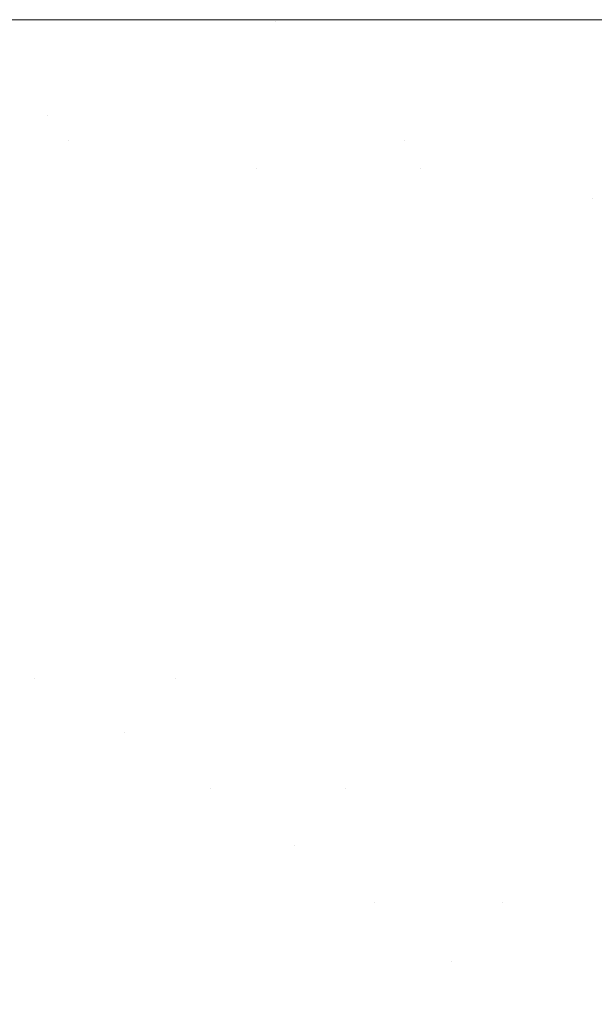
# Model space of a CAD drawing. Header units: centimetres. Extents: x -21.6 to 22.7, y 4.2 to 6.
# Tile 158 of 256: x -6.6676 to -6.6492, y 5.9686 to 6.0002. Entities that reach past the tile are written whole.
import ezdxf

# ---------------------------------------------------------------- set-up
doc = ezdxf.new("R2010")
doc.units = ezdxf.units.CM
doc.header["$LTSCALE"] = 2.54
doc.layers.add('Lucido design-1', color=7, linetype='Continuous')

# ---------------------------------------------------------------- blocks, each defined once
blk = doc.blocks.new('Gruppo-3-1')
at = {"color": 7, "linetype": 'Continuous', "lineweight": 9}
for points, invisible_edges in [([(22.630348, 6.000144, -2276.319046), (-21.503423, 6.000212, -2276.32217), (-21.503423, 6.000178, -2276.320608)], 9), ([(22.630348, 6.000144, -2276.319046), (22.630348, 6.000212, -2276.32217), (-21.503423, 6.000212, -2276.32217)], 8), ([(-21.503423, 6.000212, -2276.32217), (7.752862, 6.000212, -2276.52217), (-6.625937, 6.000212, -2276.52217)], 9), ([(-6.625937, 6.000212, -2276.52217), (-6.629512, 6.000212, -2276.522216), (-21.503423, 6.000212, -2276.32217)], 10), ([(7.752862, 6.000212, -2276.52217), (-21.503423, 6.000212, -2276.32217), (22.630348, 6.000212, -2276.32217)], 9), ([(-6.629512, 6.000212, -2276.522216), (-6.635174, 6.000212, -2276.522479), (-21.503423, 6.000212, -2276.32217)], 10), ([(-6.635174, 6.000212, -2276.522479), (-6.640844, 6.000212, -2276.522976), (-21.503423, 6.000212, -2276.32217)], 10), ([(-6.640844, 6.000212, -2276.522976), (-6.646521, 6.000212, -2276.523709), (-21.503423, 6.000212, -2276.32217)], 10), ([(-6.646521, 6.000212, -2276.523709), (-6.647999, 6.000212, -2276.523962), (-6.652204, 6.000212, -2276.524683), (-21.503423, 6.000212, -2276.32217)], 12), ([(-6.652204, 6.000212, -2276.524683), (-6.657892, 6.000212, -2276.5259), (-21.503423, 6.000212, -2276.32217)], 10), ([(-6.657892, 6.000212, -2276.5259), (-6.663583, 6.000212, -2276.527366), (-21.503423, 6.000212, -2276.32217)], 10), ([(-6.663583, 6.000212, -2276.527366), (-6.669275, 6.000212, -2276.529087), (-21.503423, 6.000212, -2276.32217)], 10), ([(-6.669275, 6.000212, -2276.529087), (-6.663583, 6.000212, -2276.527366), (-6.659433, 6.000163, -2276.529463), (-6.671754, 6.000163, -2276.533169)], 14), ([(-6.663583, 6.000212, -2276.527366), (-6.657892, 6.000212, -2276.5259), (-6.659433, 6.000163, -2276.529463)], 10), ([(-6.647658, 6.000163, -2276.527036), (-6.659433, 6.000163, -2276.529463), (-6.657892, 6.000212, -2276.5259), (-6.652204, 6.000212, -2276.524683)], 11), ([(-6.652204, 6.000212, -2276.524683), (-6.647999, 6.000212, -2276.523962), (-6.647658, 6.000163, -2276.527036)], 10), ([(-21.503423, 6.000178, -2276.320608), (-21.503423, 6.000117, -2276.317808), (22.630348, 6.000117, -2276.317808), (22.630348, 6.000144, -2276.319046)], 10), ([(22.630348, 5.999831, -2276.313454), (22.630348, 6.000117, -2276.317808), (-21.503423, 6.000117, -2276.317808), (-21.503423, 5.999994, -2276.315928)], 10), ([(-21.503423, 5.999994, -2276.315928), (-21.503423, 5.999831, -2276.313454), (22.630348, 5.999831, -2276.313454)], 10), ([(-6.659433, 6.000163, -2276.529463), (-6.658903, 6.000017, -2276.532517), (-6.671028, 6.000017, -2276.536164), (-6.671754, 6.000163, -2276.533169)], 15), ([(-6.670304, 5.999774, -2276.53915), (-6.671028, 6.000017, -2276.536164), (-6.658903, 6.000017, -2276.532517), (-6.658373, 5.999774, -2276.535562)], 15), ([(-6.647658, 6.000163, -2276.527036), (-6.647314, 6.000017, -2276.530129), (-6.658903, 6.000017, -2276.532517), (-6.659433, 6.000163, -2276.529463)], 15), ([(-6.658373, 5.999774, -2276.535562), (-6.658903, 6.000017, -2276.532517), (-6.647314, 6.000017, -2276.530129), (-6.646971, 5.999774, -2276.533212)], 15), ([(22.630348, 5.999356, -2276.309117), (22.630348, 5.999831, -2276.313454), (-21.503423, 5.999831, -2276.313454), (-21.503423, 5.999592, -2276.311268)], 10), ([(-21.503423, 5.999592, -2276.311268), (-21.503423, 5.999356, -2276.309117), (22.630348, 5.999356, -2276.309117)], 10), ([(-6.658373, 5.999774, -2276.535562), (-6.657847, 5.999434, -2276.538593), (-6.669583, 5.999434, -2276.542123), (-6.670304, 5.999774, -2276.53915)], 15), ([(-6.646971, 5.999774, -2276.533212), (-6.646629, 5.999434, -2276.536281), (-6.657847, 5.999434, -2276.538593), (-6.658373, 5.999774, -2276.535562)], 15), ([(22.630348, 5.998693, -2276.304805), (22.630348, 5.999356, -2276.309117), (-21.503423, 5.999356, -2276.309117), (-21.503423, 5.998976, -2276.306643)], 10), ([(-6.668867, 5.998999, -2276.545079), (-6.669583, 5.999434, -2276.542123), (-6.657847, 5.999434, -2276.538593), (-6.657323, 5.998999, -2276.541607)], 15), ([(-6.657323, 5.998999, -2276.541607), (-6.657847, 5.999434, -2276.538593), (-6.646629, 5.999434, -2276.536281), (-6.646289, 5.998999, -2276.539333)], 15), ([(-21.503423, 5.998976, -2276.306643), (-21.503423, 5.998693, -2276.304805), (22.630348, 5.998693, -2276.304805)], 10), ([(-6.657323, 5.998999, -2276.541607), (-6.656803, 5.99847, -2276.544598), (-6.668156, 5.99847, -2276.548013), (-6.668867, 5.998999, -2276.545079)], 15), ([(-6.646289, 5.998999, -2276.539333), (-6.645952, 5.99847, -2276.542362), (-6.656803, 5.99847, -2276.544598), (-6.657323, 5.998999, -2276.541607)], 15), ([(22.630348, 5.997842, -2276.300526), (22.630348, 5.998693, -2276.304805), (-21.503423, 5.998693, -2276.304805), (-21.503423, 5.998149, -2276.302069)], 10), ([(-6.679028, 5.997848, -2276.555616), (-6.67993, 5.99847, -2276.552787), (-6.668156, 5.99847, -2276.548013), (-6.667451, 5.997848, -2276.550922)], 15), ([(-6.667451, 5.997848, -2276.550922), (-6.668156, 5.99847, -2276.548013), (-6.656803, 5.99847, -2276.544598), (-6.656287, 5.997848, -2276.547564)], 15), ([(-6.656287, 5.997848, -2276.547564), (-6.656803, 5.99847, -2276.544598), (-6.645952, 5.99847, -2276.542362), (-6.645618, 5.997848, -2276.545365)], 15), ([(-21.503423, 5.998149, -2276.302069), (-21.503423, 5.997842, -2276.300526), (22.630348, 5.997842, -2276.300526)], 10), ([(22.630348, 5.997842, -2276.300526), (-21.503423, 5.997842, -2276.300526), (-21.503423, 5.996805, -2276.296288), (22.630348, 5.996805, -2276.296288)], 5), ([(-6.667451, 5.997848, -2276.550922), (-6.666753, 5.997135, -2276.553801), (-6.678136, 5.997135, -2276.558416), (-6.679028, 5.997848, -2276.555616)], 15), ([(-6.656287, 5.997848, -2276.547564), (-6.655777, 5.997135, -2276.550499), (-6.666753, 5.997135, -2276.553801), (-6.667451, 5.997848, -2276.550922)], 15), ([(-6.645618, 5.997848, -2276.545365), (-6.645287, 5.997135, -2276.548337), (-6.655777, 5.997135, -2276.550499), (-6.656287, 5.997848, -2276.547564)], 15), ([(-6.671614, 5.996334, -2276.558743), (-6.678136, 5.997135, -2276.558416), (-6.666753, 5.997135, -2276.553801)], 11), ([(-6.666753, 5.997135, -2276.553801), (-6.666063, 5.996334, -2276.556646), (-6.671614, 5.996334, -2276.558743)], 11), ([(-6.666063, 5.996334, -2276.556646), (-6.666753, 5.997135, -2276.553801), (-6.655777, 5.997135, -2276.550499), (-6.655273, 5.996334, -2276.553401)], 15), ([(-6.655273, 5.996334, -2276.553401), (-6.655777, 5.997135, -2276.550499), (-6.645287, 5.997135, -2276.548337), (-6.64496, 5.996334, -2276.551275)], 15), ([(22.630348, 5.995584, -2276.292099), (22.630348, 5.996805, -2276.296288), (-21.503423, 5.996805, -2276.296288), (-21.503423, 5.996312, -2276.294597)], 10), ([(-21.503423, 5.996312, -2276.294597), (-21.503423, 5.995584, -2276.292099), (22.630348, 5.995584, -2276.292099)], 10), ([(-6.671614, 5.996334, -2276.558743), (-6.666063, 5.996334, -2276.556646), (-6.665382, 5.995446, -2276.559455), (-6.670839, 5.995446, -2276.561516)], 15), ([(-6.660024, 5.995446, -2276.557712), (-6.666063, 5.996334, -2276.556646), (-6.655273, 5.996334, -2276.553401)], 11), ([(-6.660024, 5.995446, -2276.557712), (-6.665382, 5.995446, -2276.559455), (-6.666063, 5.996334, -2276.556646)], 11), ([(-6.655273, 5.996334, -2276.553401), (-6.654775, 5.995446, -2276.556265), (-6.660024, 5.995446, -2276.557712)], 11), ([(-6.64496, 5.996334, -2276.551275), (-6.644637, 5.995446, -2276.554175), (-6.654775, 5.995446, -2276.556265), (-6.655273, 5.996334, -2276.553401)], 15), ([(22.630348, 5.994181, -2276.287968), (22.630348, 5.995584, -2276.292099), (-21.503423, 5.995584, -2276.292099), (-21.503423, 5.994947, -2276.290225)], 10), ([(-6.670839, 5.995446, -2276.561516), (-6.665382, 5.995446, -2276.559455), (-6.664711, 5.994473, -2276.562223), (-6.670075, 5.994473, -2276.564249)], 15), ([(-6.659444, 5.994473, -2276.560509), (-6.664711, 5.994473, -2276.562223), (-6.665382, 5.995446, -2276.559455), (-6.660024, 5.995446, -2276.557712)], 15), ([(-6.660024, 5.995446, -2276.557712), (-6.654775, 5.995446, -2276.556265), (-6.654284, 5.994473, -2276.559087), (-6.659444, 5.994473, -2276.560509)], 15), ([(-6.649241, 5.994473, -2276.557935), (-6.654775, 5.995446, -2276.556265), (-6.644637, 5.995446, -2276.554175)], 11), ([(-6.649241, 5.994473, -2276.557935), (-6.654284, 5.994473, -2276.559087), (-6.654775, 5.995446, -2276.556265)], 11), ([(-6.644637, 5.995446, -2276.554175), (-6.644319, 5.994473, -2276.557033), (-6.649241, 5.994473, -2276.557935)], 11), ([(-21.503423, 5.994947, -2276.290225), (-21.503423, 5.994181, -2276.287968), (22.630348, 5.994181, -2276.287968)], 10), ([(-6.670075, 5.994473, -2276.564249), (-6.664711, 5.994473, -2276.562223), (-6.66405, 5.99342, -2276.564947), (-6.669323, 5.99342, -2276.566938)], 15), ([(-6.658873, 5.99342, -2276.563263), (-6.66405, 5.99342, -2276.564947), (-6.664711, 5.994473, -2276.562223), (-6.659444, 5.994473, -2276.560509)], 15), ([(-6.659444, 5.994473, -2276.560509), (-6.654284, 5.994473, -2276.559087), (-6.653801, 5.99342, -2276.561865), (-6.658873, 5.99342, -2276.563263)], 15), ([(-6.648844, 5.99342, -2276.560732), (-6.653801, 5.99342, -2276.561865), (-6.654284, 5.994473, -2276.559087), (-6.649241, 5.994473, -2276.557935)], 15), ([(-6.649241, 5.994473, -2276.557935), (-6.644319, 5.994473, -2276.557033), (-6.644006, 5.99342, -2276.559846), (-6.648844, 5.99342, -2276.560732)], 15), ([(22.630348, 5.9926, -2276.283902), (22.630348, 5.994181, -2276.287968), (-21.503423, 5.994181, -2276.287968), (-21.503423, 5.993397, -2276.285952)], 10), ([(-21.503423, 5.993397, -2276.285952), (-21.503423, 5.9926, -2276.283902), (22.630348, 5.9926, -2276.283902)], 10), ([(-6.668585, 5.992287, -2276.569582), (-6.669323, 5.99342, -2276.566938), (-6.66405, 5.99342, -2276.564947), (-6.663401, 5.992287, -2276.567625)], 15), ([(-6.658312, 5.992287, -2276.565969), (-6.663401, 5.992287, -2276.567625), (-6.66405, 5.99342, -2276.564947), (-6.658873, 5.99342, -2276.563263)], 15), ([(-6.658873, 5.99342, -2276.563263), (-6.653801, 5.99342, -2276.561865), (-6.653327, 5.992287, -2276.564594), (-6.658312, 5.992287, -2276.565969)], 15), ([(-6.648454, 5.992287, -2276.563481), (-6.653327, 5.992287, -2276.564594), (-6.653801, 5.99342, -2276.561865), (-6.648844, 5.99342, -2276.560732)], 15), ([(22.630348, 5.990843, -2276.279908), (22.630348, 5.9926, -2276.283902), (-21.503423, 5.9926, -2276.283902), (-21.503423, 5.99167, -2276.281789)], 10), ([(-6.663401, 5.992287, -2276.567625), (-6.662765, 5.991079, -2276.570252), (-6.66786, 5.991079, -2276.572176), (-6.668585, 5.992287, -2276.569582)], 15), ([(-6.657762, 5.991079, -2276.568624), (-6.662765, 5.991079, -2276.570252), (-6.663401, 5.992287, -2276.567625), (-6.658312, 5.992287, -2276.565969)], 15), ([(-6.658312, 5.992287, -2276.565969), (-6.653327, 5.992287, -2276.564594), (-6.652861, 5.991079, -2276.567273), (-6.657762, 5.991079, -2276.568624)], 15), ([(-6.648071, 5.991079, -2276.566179), (-6.652861, 5.991079, -2276.567273), (-6.653327, 5.992287, -2276.564594), (-6.648454, 5.992287, -2276.563481)], 15), ([(-21.503423, 5.99167, -2276.281789), (-21.503423, 5.990843, -2276.279908), (22.630348, 5.990843, -2276.279908)], 10), ([(-6.672237, 5.989798, -2276.57692), (-6.673035, 5.991079, -2276.574416), (-6.66786, 5.991079, -2276.572176), (-6.667149, 5.989798, -2276.574718)], 15), ([(-6.667149, 5.989798, -2276.574718), (-6.66786, 5.991079, -2276.572176), (-6.662765, 5.991079, -2276.570252), (-6.66214, 5.989798, -2276.572827)], 15), ([(-6.657223, 5.989798, -2276.571227), (-6.66214, 5.989798, -2276.572827), (-6.662765, 5.991079, -2276.570252), (-6.657762, 5.991079, -2276.568624)], 15), ([(-6.657762, 5.991079, -2276.568624), (-6.652861, 5.991079, -2276.567273), (-6.652405, 5.989798, -2276.569898), (-6.657223, 5.989798, -2276.571227)], 15), ([(-6.647696, 5.989798, -2276.568823), (-6.652405, 5.989798, -2276.569898), (-6.652861, 5.991079, -2276.567273), (-6.648071, 5.991079, -2276.566179)], 15), ([(22.630348, 5.988913, -2276.275995), (22.630348, 5.990843, -2276.279908), (-21.503423, 5.990843, -2276.279908), (-21.503423, 5.989777, -2276.277746)], 10), ([(-6.667149, 5.989798, -2276.574718), (-6.666454, 5.988447, -2276.577206), (-6.671456, 5.988447, -2276.579371), (-6.672237, 5.989798, -2276.57692)], 15), ([(-6.66214, 5.989798, -2276.572827), (-6.66153, 5.988447, -2276.575346), (-6.666454, 5.988447, -2276.577206), (-6.667149, 5.989798, -2276.574718)], 15), ([(-6.656695, 5.988447, -2276.573773), (-6.66153, 5.988447, -2276.575346), (-6.66214, 5.989798, -2276.572827), (-6.657223, 5.989798, -2276.571227)], 15), ([(-6.657223, 5.989798, -2276.571227), (-6.652405, 5.989798, -2276.569898), (-6.651958, 5.988447, -2276.572468), (-6.656695, 5.988447, -2276.573773)], 15), ([(-6.647329, 5.988447, -2276.57141), (-6.651958, 5.988447, -2276.572468), (-6.652405, 5.989798, -2276.569898), (-6.647696, 5.989798, -2276.568823)], 15), ([(-21.503423, 5.989777, -2276.277746), (-21.503423, 5.988913, -2276.275995), (22.630348, 5.988913, -2276.275995)], 10), ([(22.630348, 5.987023, -2276.27255), (22.630348, 5.988913, -2276.275995), (-21.503423, 5.988913, -2276.275995), (-21.503423, 5.987727, -2276.273832)], 10), ([(-6.670693, 5.987031, -2276.581766), (-6.671456, 5.988447, -2276.579371), (-6.666454, 5.988447, -2276.577206), (-6.665774, 5.987031, -2276.579637)], 15), ([(-6.665774, 5.987031, -2276.579637), (-6.666454, 5.988447, -2276.577206), (-6.66153, 5.988447, -2276.575346), (-6.660933, 5.987031, -2276.577809)], 15), ([(-6.660933, 5.987031, -2276.577809), (-6.66153, 5.988447, -2276.575346), (-6.656695, 5.988447, -2276.573773), (-6.656179, 5.987031, -2276.576262)], 15), ([(-6.656179, 5.987031, -2276.576262), (-6.656695, 5.988447, -2276.573773), (-6.651958, 5.988447, -2276.572468), (-6.651522, 5.987031, -2276.574978)], 15), ([(-6.651522, 5.987031, -2276.574978), (-6.651958, 5.988447, -2276.572468), (-6.647329, 5.988447, -2276.57141), (-6.64697, 5.987031, -2276.573938)], 15), ([(-21.503423, 5.987727, -2276.273832), (-21.503423, 5.987023, -2276.27255), (22.630348, 5.987023, -2276.27255)], 10), ([(-21.503423, 5.987023, -2276.27255), (-21.503423, 5.986815, -2276.27217), (22.630348, 5.986815, -2276.27217), (22.630348, 5.987023, -2276.27255)], 10), ([(-6.665774, 5.987031, -2276.579637), (-6.665111, 5.985551, -2276.582009), (-6.669948, 5.985551, -2276.584103), (-6.670693, 5.987031, -2276.581766)], 15), ([(-6.660933, 5.987031, -2276.577809), (-6.66035, 5.985551, -2276.580212), (-6.665111, 5.985551, -2276.582009), (-6.665774, 5.987031, -2276.579637)], 15), ([(-6.656179, 5.987031, -2276.576262), (-6.655675, 5.985551, -2276.578691), (-6.66035, 5.985551, -2276.580212), (-6.660933, 5.987031, -2276.577809)], 15), ([(-6.651522, 5.987031, -2276.574978), (-6.651096, 5.985551, -2276.577428), (-6.655675, 5.985551, -2276.578691), (-6.656179, 5.987031, -2276.576262)], 15), ([(-6.64697, 5.987031, -2276.573938), (-6.64662, 5.985551, -2276.576406), (-6.651096, 5.985551, -2276.577428), (-6.651522, 5.987031, -2276.574978)], 15), ([(22.630348, 5.985531, -2276.270055), (22.630348, 5.986815, -2276.27217), (-21.503423, 5.986815, -2276.27217), (-21.503423, 5.985531, -2276.270055)], 10), ([(-21.503423, 5.985531, -2276.270055), (-21.503423, 5.984551, -2276.26844), (22.630348, 5.984551, -2276.26844), (22.630348, 5.985531, -2276.270055)], 10), ([(-6.669222, 5.984013, -2276.58638), (-6.669948, 5.985551, -2276.584103), (-6.665111, 5.985551, -2276.582009), (-6.664465, 5.984013, -2276.584321)], 15), ([(-6.664465, 5.984013, -2276.584321), (-6.665111, 5.985551, -2276.582009), (-6.66035, 5.985551, -2276.580212), (-6.659783, 5.984013, -2276.582553)], 15), ([(-6.659783, 5.984013, -2276.582553), (-6.66035, 5.985551, -2276.580212), (-6.655675, 5.985551, -2276.578691), (-6.655185, 5.984013, -2276.581057)], 15), ([(-6.655185, 5.984013, -2276.581057), (-6.655675, 5.985551, -2276.578691), (-6.651096, 5.985551, -2276.577428), (-6.650681, 5.984013, -2276.579816)], 15), ([(-6.650681, 5.984013, -2276.579816), (-6.651096, 5.985551, -2276.577428), (-6.64662, 5.985551, -2276.576406), (-6.646279, 5.984013, -2276.57881)], 15), ([(22.630348, 5.984551, -2276.26844), (-21.503423, 5.984551, -2276.26844), (-21.503423, 5.982127, -2276.264812), (22.630348, 5.982127, -2276.264812)], 5), ([(-6.664465, 5.984013, -2276.584321), (-6.663836, 5.982418, -2276.586571), (-6.668515, 5.982418, -2276.588596), (-6.669222, 5.984013, -2276.58638)], 15), ([(-6.659783, 5.984013, -2276.582553), (-6.65923, 5.982418, -2276.584832), (-6.663836, 5.982418, -2276.586571), (-6.664465, 5.984013, -2276.584321)], 15), ([(-6.655185, 5.984013, -2276.581057), (-6.654708, 5.982418, -2276.583361), (-6.65923, 5.982418, -2276.584832), (-6.659783, 5.984013, -2276.582553)], 15), ([(-6.650681, 5.984013, -2276.579816), (-6.650277, 5.982418, -2276.582139), (-6.654708, 5.982418, -2276.583361), (-6.655185, 5.984013, -2276.581057)], 15), ([(-6.646279, 5.984013, -2276.57881), (-6.645947, 5.982418, -2276.58115), (-6.650277, 5.982418, -2276.582139), (-6.650681, 5.984013, -2276.579816)], 15), ([(-6.667829, 5.980772, -2276.59075), (-6.668515, 5.982418, -2276.588596), (-6.663836, 5.982418, -2276.586571), (-6.663225, 5.980772, -2276.588757)], 15), ([(-6.663225, 5.980772, -2276.588757), (-6.663836, 5.982418, -2276.586571), (-6.65923, 5.982418, -2276.584832), (-6.658693, 5.980772, -2276.587046)], 15), ([(-6.658693, 5.980772, -2276.587046), (-6.65923, 5.982418, -2276.584832), (-6.654708, 5.982418, -2276.583361), (-6.654244, 5.980772, -2276.585599)], 15), ([(-6.654244, 5.980772, -2276.585599), (-6.654708, 5.982418, -2276.583361), (-6.650277, 5.982418, -2276.582139), (-6.649885, 5.980772, -2276.584397)], 15), ([(-6.649885, 5.980772, -2276.584397), (-6.650277, 5.982418, -2276.582139), (-6.645947, 5.982418, -2276.58115), (-6.645624, 5.980772, -2276.583423)], 15), ([(22.630348, 5.982127, -2276.264812), (-21.503423, 5.982127, -2276.264812), (-21.503423, 5.979547, -2276.261294), (22.630348, 5.979547, -2276.261294)], 5), ([(-6.667829, 5.980772, -2276.59075), (-6.667163, 5.979077, -2276.59284), (-6.669451, 5.979077, -2276.59393)], 11), ([(-6.663225, 5.980772, -2276.588757), (-6.662632, 5.979077, -2276.590879), (-6.667163, 5.979077, -2276.59284), (-6.667829, 5.980772, -2276.59075)], 15), ([(-6.658693, 5.980772, -2276.587046), (-6.658172, 5.979077, -2276.589195), (-6.662632, 5.979077, -2276.590879), (-6.663225, 5.980772, -2276.588757)], 15), ([(-6.654244, 5.980772, -2276.585599), (-6.653794, 5.979077, -2276.587771), (-6.658172, 5.979077, -2276.589195), (-6.658693, 5.980772, -2276.587046)], 15), ([(-6.649885, 5.980772, -2276.584397), (-6.649504, 5.979077, -2276.586588), (-6.653794, 5.979077, -2276.587771), (-6.654244, 5.980772, -2276.585599)], 15), ([(-6.645624, 5.980772, -2276.583423), (-6.645311, 5.979077, -2276.58563), (-6.649504, 5.979077, -2276.586588), (-6.649885, 5.980772, -2276.584397)], 15), ([(22.630348, 5.979547, -2276.261294), (-21.503423, 5.979547, -2276.261294), (-21.503423, 5.976816, -2276.257891), (22.630348, 5.976816, -2276.257891)], 5), ([(-6.669451, 5.979077, -2276.59393), (-6.667163, 5.979077, -2276.59284), (-6.666517, 5.977336, -2276.594866), (-6.668769, 5.977336, -2276.595938)], 15), ([(-6.664279, 5.977336, -2276.593865), (-6.667163, 5.979077, -2276.59284), (-6.662632, 5.979077, -2276.590879)], 11), ([(-6.664279, 5.977336, -2276.593865), (-6.666517, 5.977336, -2276.594866), (-6.667163, 5.979077, -2276.59284)], 11), ([(-6.662632, 5.979077, -2276.590879), (-6.662057, 5.977336, -2276.592935), (-6.664279, 5.977336, -2276.593865)], 11), ([(-6.662057, 5.977336, -2276.592935), (-6.662632, 5.979077, -2276.590879), (-6.658172, 5.979077, -2276.589195), (-6.657668, 5.977336, -2276.591278)], 15), ([(-6.657668, 5.977336, -2276.591278), (-6.658172, 5.979077, -2276.589195), (-6.653794, 5.979077, -2276.587771), (-6.653357, 5.977336, -2276.589876)], 15), ([(-6.653357, 5.977336, -2276.589876), (-6.653794, 5.979077, -2276.587771), (-6.649504, 5.979077, -2276.586588), (-6.649135, 5.977336, -2276.588711)], 15), ([(-6.649135, 5.977336, -2276.588711), (-6.649504, 5.979077, -2276.586588), (-6.645311, 5.979077, -2276.58563), (-6.645007, 5.977336, -2276.587768)], 15), ([(-6.668769, 5.977336, -2276.595938), (-6.666517, 5.977336, -2276.594866), (-6.665892, 5.975554, -2276.596826), (-6.66811, 5.975554, -2276.597882)], 15), ([(-6.663689, 5.975554, -2276.595841), (-6.665892, 5.975554, -2276.596826), (-6.666517, 5.977336, -2276.594866), (-6.664279, 5.977336, -2276.593865)], 15), ([(-6.664279, 5.977336, -2276.593865), (-6.662057, 5.977336, -2276.592935), (-6.661501, 5.975554, -2276.594925), (-6.663689, 5.975554, -2276.595841)], 15), ([(-6.657668, 5.977336, -2276.591278), (-6.657179, 5.975554, -2276.593293), (-6.661501, 5.975554, -2276.594925), (-6.662057, 5.977336, -2276.592935)], 15), ([(-6.653357, 5.977336, -2276.589876), (-6.652935, 5.975554, -2276.591913), (-6.657179, 5.975554, -2276.593293), (-6.657668, 5.977336, -2276.591278)], 15), ([(-6.649135, 5.977336, -2276.588711), (-6.648778, 5.975554, -2276.590766), (-6.652935, 5.975554, -2276.591913), (-6.653357, 5.977336, -2276.589876)], 15), ([(22.630348, 5.976816, -2276.257891), (-21.503423, 5.976816, -2276.257891), (-21.503423, 5.97394, -2276.254611), (22.630348, 5.97394, -2276.254611)], 5), ([(-6.667472, 5.973735, -2276.59976), (-6.669669, 5.973735, -2276.600873), (-6.67034, 5.975554, -2276.599011), (-6.66811, 5.975554, -2276.597882)], 15), ([(-6.66811, 5.975554, -2276.597882), (-6.665892, 5.975554, -2276.596826), (-6.665288, 5.973735, -2276.59872), (-6.667472, 5.973735, -2276.59976)], 15), ([(-6.663118, 5.973735, -2276.59775), (-6.665288, 5.973735, -2276.59872), (-6.665892, 5.975554, -2276.596826), (-6.663689, 5.975554, -2276.595841)], 15), ([(-6.663689, 5.975554, -2276.595841), (-6.661501, 5.975554, -2276.594925), (-6.660964, 5.973735, -2276.596848), (-6.663118, 5.973735, -2276.59775)], 15), ([(-6.658826, 5.973735, -2276.596013), (-6.661501, 5.975554, -2276.594925), (-6.657179, 5.975554, -2276.593293)], 11), ([(-6.658826, 5.973735, -2276.596013), (-6.660964, 5.973735, -2276.596848), (-6.661501, 5.975554, -2276.594925)], 11), ([(-6.657179, 5.975554, -2276.593293), (-6.656707, 5.973735, -2276.595241), (-6.658826, 5.973735, -2276.596013)], 11), ([(-6.656707, 5.973735, -2276.595241), (-6.657179, 5.975554, -2276.593293), (-6.652935, 5.975554, -2276.591913), (-6.652527, 5.973735, -2276.593881)], 15), ([(-6.652527, 5.973735, -2276.593881), (-6.652935, 5.975554, -2276.591913), (-6.648778, 5.975554, -2276.590766), (-6.648433, 5.973735, -2276.592752)], 15), ([(22.630348, 5.97394, -2276.254611), (-21.503423, 5.97394, -2276.254611), (-21.503423, 5.970923, -2276.251459), (22.630348, 5.970923, -2276.251459)], 5), ([(-6.666857, 5.97188, -2276.601573), (-6.669021, 5.97188, -2276.602669), (-6.669669, 5.973735, -2276.600873), (-6.667472, 5.973735, -2276.59976)], 15), ([(-6.667472, 5.973735, -2276.59976), (-6.665288, 5.973735, -2276.59872), (-6.664706, 5.97188, -2276.600548), (-6.666857, 5.97188, -2276.601573)], 15), ([(-6.662568, 5.97188, -2276.599592), (-6.664706, 5.97188, -2276.600548), (-6.665288, 5.973735, -2276.59872), (-6.663118, 5.973735, -2276.59775)], 15), ([(-6.663118, 5.973735, -2276.59775), (-6.660964, 5.973735, -2276.596848), (-6.660445, 5.97188, -2276.598704), (-6.662568, 5.97188, -2276.599592)], 15), ([(-6.658339, 5.97188, -2276.597881), (-6.660445, 5.97188, -2276.598704), (-6.660964, 5.973735, -2276.596848), (-6.658826, 5.973735, -2276.596013)], 15), ([(-6.658826, 5.973735, -2276.596013), (-6.656707, 5.973735, -2276.595241), (-6.656251, 5.97188, -2276.597121), (-6.658339, 5.97188, -2276.597881)], 15), ([(-6.652527, 5.973735, -2276.593881), (-6.652133, 5.97188, -2276.595781), (-6.656251, 5.97188, -2276.597121), (-6.656707, 5.973735, -2276.595241)], 15), ([(-6.648433, 5.973735, -2276.592752), (-6.648099, 5.97188, -2276.594669), (-6.652133, 5.97188, -2276.595781), (-6.652527, 5.973735, -2276.593881)], 15), ([(-6.666265, 5.969994, -2276.60332), (-6.668397, 5.969994, -2276.6044), (-6.669021, 5.97188, -2276.602669), (-6.666857, 5.97188, -2276.601573)], 15), ([(-6.666857, 5.97188, -2276.601573), (-6.664706, 5.97188, -2276.600548), (-6.664144, 5.969994, -2276.60231), (-6.666265, 5.969994, -2276.60332)], 15), ([(-6.662037, 5.969994, -2276.601368), (-6.664144, 5.969994, -2276.60231), (-6.664706, 5.97188, -2276.600548), (-6.662568, 5.97188, -2276.599592)], 15), ([(-6.662568, 5.97188, -2276.599592), (-6.660445, 5.97188, -2276.598704), (-6.659945, 5.969994, -2276.600492), (-6.662037, 5.969994, -2276.601368)], 15), ([(-6.65787, 5.969994, -2276.599681), (-6.659945, 5.969994, -2276.600492), (-6.660445, 5.97188, -2276.598704), (-6.658339, 5.97188, -2276.597881)], 15), ([(-6.658339, 5.97188, -2276.597881), (-6.656251, 5.97188, -2276.597121), (-6.655812, 5.969994, -2276.598932), (-6.65787, 5.969994, -2276.599681)], 15), ([(-6.653773, 5.969994, -2276.598243), (-6.656251, 5.97188, -2276.597121), (-6.652133, 5.97188, -2276.595781)], 11), ([(-6.653773, 5.969994, -2276.598243), (-6.655812, 5.969994, -2276.598932), (-6.656251, 5.97188, -2276.597121)], 11), ([(-6.652133, 5.97188, -2276.595781), (-6.651754, 5.969994, -2276.597612), (-6.653773, 5.969994, -2276.598243)], 11), ([(-6.651754, 5.969994, -2276.597612), (-6.652133, 5.97188, -2276.595781), (-6.648099, 5.97188, -2276.594669), (-6.647778, 5.969994, -2276.596515)], 15), ([(22.630348, 5.970923, -2276.251459), (-21.503423, 5.970923, -2276.251459), (-21.503423, 5.967771, -2276.248442), (22.630348, 5.967771, -2276.248442)], 5), ([(-6.665694, 5.968081, -2276.605001), (-6.667797, 5.968081, -2276.606065), (-6.668397, 5.969994, -2276.6044), (-6.666265, 5.969994, -2276.60332)], 15), ([(-6.666265, 5.969994, -2276.60332), (-6.664144, 5.969994, -2276.60231), (-6.663604, 5.968081, -2276.604005), (-6.665694, 5.968081, -2276.605001)], 15), ([(-6.661526, 5.968081, -2276.603077), (-6.663604, 5.968081, -2276.604005), (-6.664144, 5.969994, -2276.60231), (-6.662037, 5.969994, -2276.601368)], 15), ([(-6.662037, 5.969994, -2276.601368), (-6.659945, 5.969994, -2276.600492), (-6.659464, 5.968081, -2276.602213), (-6.661526, 5.968081, -2276.603077)], 15), ([(-6.657418, 5.968081, -2276.601414), (-6.659464, 5.968081, -2276.602213), (-6.659945, 5.969994, -2276.600492), (-6.65787, 5.969994, -2276.599681)], 15), ([(-6.65787, 5.969994, -2276.599681), (-6.655812, 5.969994, -2276.598932), (-6.65539, 5.968081, -2276.600675), (-6.657418, 5.968081, -2276.601414)], 15), ([(-6.653379, 5.968081, -2276.599995), (-6.65539, 5.968081, -2276.600675), (-6.655812, 5.969994, -2276.598932), (-6.653773, 5.969994, -2276.598243)], 15), ([(-6.653773, 5.969994, -2276.598243), (-6.651754, 5.969994, -2276.597612), (-6.651389, 5.968081, -2276.599373), (-6.653379, 5.968081, -2276.599995)], 15), ([(-6.647778, 5.969994, -2276.596515), (-6.64747, 5.968081, -2276.598293), (-6.651389, 5.968081, -2276.599373), (-6.651754, 5.969994, -2276.597612)], 15)]:
    blk.add_3dface(points, dxfattribs=dict(at, invisible_edges=invisible_edges))
blk = doc.blocks.new('Gruppo-4-1')
at = {"color": 7}
blk.add_blockref('Gruppo-3-1', (0, 0), dxfattribs=at)

msp = doc.modelspace()

# ---------------------------------------------------------------- block references
at = {"layer": 'Lucido design-1', "color": 7}
msp.add_blockref('Gruppo-4-1', (0, 0), dxfattribs=at)

doc.saveas('drawing.dxf')
